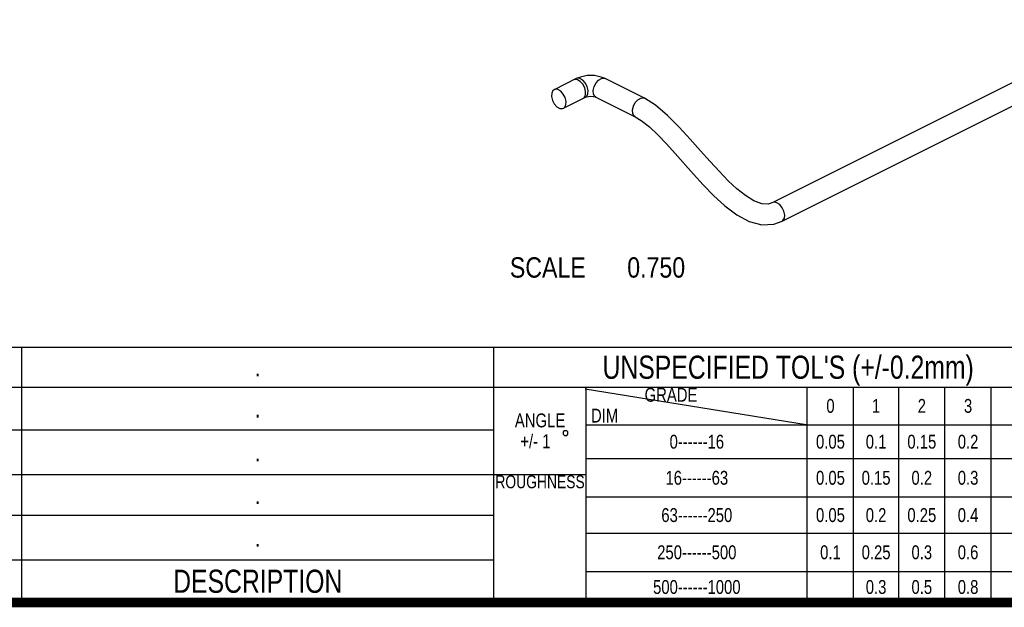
# Paper-space layout '005_EXP_CORICANT_PE_DRAWING_3_2' of a CAD drawing. Header units: millimetres. Extents: x 6 to 413, y 7 to 290.
# Tile 13 of 32: x 152 to 259, y 7 to 70. Entities that reach past the tile are written whole.
import ezdxf
from ezdxf.enums import TextEntityAlignment as Align

# ---------------------------------------------------------------- set-up
doc = ezdxf.new("R2010")
doc.units = ezdxf.units.MM
doc.header["$LTSCALE"] = 23.1
doc.layers.get('0').update_dxf_attribs({"linetype": 'CONTINUOUS'})
doc.layers.add('CABLE_RJ_LR_BL393', color=7, linetype='CONTINUOUS')
doc.layers.add('TABLE_BL4', color=7, linetype='CONTINUOUS')
doc.styles.get("Standard").update_dxf_attribs({"font": 'txt', "width": 0.85})
doc.styles.add('TEXTSTYLE_5', font='txt', dxfattribs={"width": 0.8})

# ---------------------------------------------------------------- blocks, each defined once
blk = doc.blocks.new('TABLE_BL4', base_point=(196.69, 21))
at = {"layer": 'TABLE_BL4', "color": 7, "linetype": 'Continuous'}
for p, q in [((126.07, 34.79), (267.32, 34.79)), ((152.69, 7.21), (152.69, 34.79)), ((203.69, 7.21), (203.69, 34.79)), ((126.07, 30.49), (267.32, 30.49)), ((213.69, 7.21), (213.69, 30.49)), ((237.57, 7.21), (237.57, 30.49)), ((242.57, 7.21), (242.57, 30.49)), ((247.44, 7.21), (247.44, 30.49)), ((252.44, 7.21), (252.44, 30.49)), ((257.44, 7.21), (257.44, 30.49)), ((146.07, 25.88), (203.69, 25.88)), ((213.69, 26.43), (267.32, 26.43)), ((213.69, 22.76), (267.32, 22.76)), ((146.07, 21.04), (213.69, 21.04)), ((213.69, 18.62), (267.32, 18.62)), ((146.07, 16.66), (203.69, 16.66)), ((213.69, 14.71), (267.32, 14.71)), ((146.07, 11.82), (203.69, 11.82)), ((213.69, 10.57), (267.32, 10.57)), ((126.07, 7.21), (267.32, 7.21))]:
    blk.add_line(p, q, dxfattribs=at)
blk.add_lwpolyline([(211.19, 25.64), (211.19, 25.39), (211.32, 25.26), (211.57, 25.26), (211.69, 25.39), (211.69, 25.64), (211.57, 25.76), (211.32, 25.76), (211.19, 25.64)], dxfattribs=at)
at = {"layer": 'TABLE_BL4', "color": 7, "linetype": 'Continuous', "style": 'TEXTSTYLE_5', "width": 0.8}
for s, height, p in [("UNSPECIFIED TOL'S (+/-0.2mm)", 2.5, (235.5, 31.39)), ('.', 2, (178.19, 31.64)), ('0', 1.5, (240.07, 27.71)), ('1', 1.5, (245, 27.71)), ('2', 1.5, (249.94, 27.71)), ('3', 1.5, (254.94, 27.71)), ('ANGLE', 1.5, (208.69, 26.14)), ('.', 2, (178.19, 27.19)), ('+/- 1', 1.5, (208.19, 23.89)), ('0------16', 1.5, (225.63, 23.84)), ('0.05', 1.5, (240.07, 23.84)), ('0.1', 1.5, (245, 23.84)), ('0.15', 1.5, (249.94, 23.84)), ('0.2', 1.5, (254.94, 23.84)), ('.', 2, (178.19, 22.46)), ('16------63', 1.5, (225.63, 19.94)), ('0.05', 1.5, (240.07, 19.94)), ('0.15', 1.5, (245, 19.94)), ('0.2', 1.5, (249.94, 19.94)), ('0.3', 1.5, (254.94, 19.94)), ('ROUGHNESS', 1.4, (208.69, 19.56)), ('.', 2, (178.19, 17.85)), ('63------250', 1.5, (225.63, 15.91)), ('0.05', 1.5, (240.07, 15.91)), ('0.2', 1.5, (245, 15.91)), ('0.25', 1.5, (249.94, 15.91)), ('0.4', 1.5, (254.94, 15.91)), ('.', 2, (178.19, 13.24)), ('250------500', 1.5, (225.63, 11.89)), ('0.1', 1.5, (240.07, 11.89)), ('0.25', 1.5, (245, 11.89)), ('0.3', 1.5, (249.94, 11.89)), ('0.6', 1.5, (254.94, 11.89)), ('DESCRIPTION', 2.5, (178.19, 8.26)), ('500------1000', 1.5, (225.63, 8.14)), ('0.3', 1.5, (245, 8.14)), ('0.5', 1.5, (249.94, 8.14)), ('0.8', 1.5, (254.94, 8.14))]:
    blk.add_text(s, height=height, dxfattribs=at).set_placement(p, align=Align.CENTER)
for s, p in [('              GRADE', (213.75, 28.91)), (' DIM', (213.75, 26.66))]:
    blk.add_text(s, height=1.5, dxfattribs=at).set_placement(p)
blk = doc.blocks.new('CABLE_RJ_LR_BL393', base_point=(278.28, 84.9))
at = {"layer": 'CABLE_RJ_LR_BL393', "color": 7, "linetype": 'Continuous'}
for p, q in [((340.96, 103.99), (233.83, 50.43)), ((234.84, 48.42), (341.97, 101.98)), ((212.6, 63.83), (210.21, 62.63)), ((219.97, 61.71), (215.73, 63.83)), ((211.22, 60.62), (213.6, 61.82)), ((213.34, 61.68), (213.47, 61.78)), ((213.47, 61.78), (213.61, 62.06)), ((214.72, 61.82), (218.96, 59.69)), ((233.84, 50.43), (233.83, 50.43))]:
    blk.add_line(p, q, dxfattribs=at)
for points in [[(215.73, 63.83), (215.3, 64), (214.56, 64.15), (213.79, 64.15), (213.05, 64), (212.6, 63.83)], [(213.58, 63.36), (213.3, 63.66), (212.99, 63.84), (212.7, 63.86), (212.6, 63.83)], [(214.74, 63.36), (215.02, 63.66), (215.33, 63.84), (215.62, 63.86), (215.73, 63.83)], [(212.73, 63.71), (212.43, 63.73), (212.33, 63.7)], [(213.32, 63.22), (213.04, 63.53), (212.73, 63.71)], [(213.61, 62.06), (213.62, 62.43), (213.52, 62.84), (213.32, 63.22)], [(213.6, 61.82), (213.74, 61.92), (213.87, 62.19), (213.89, 62.56), (213.79, 62.97), (213.58, 63.36)], [(214.72, 61.82), (214.59, 61.92), (214.45, 62.19), (214.43, 62.56), (214.54, 62.97), (214.74, 63.36)], [(210.21, 62.63), (210.08, 62.53), (209.95, 62.26), (209.93, 61.89), (210.03, 61.48), (210.23, 61.09)], [(211.2, 62.16), (210.92, 62.47), (210.61, 62.65), (210.31, 62.67), (210.21, 62.63)], [(211.22, 60.62), (211.35, 60.72), (211.48, 61), (211.5, 61.37), (211.4, 61.78), (211.2, 62.16)], [(213.6, 61.82), (213.71, 61.86), (213.91, 61.9), (214.17, 61.92), (214.43, 61.9), (214.63, 61.85), (214.72, 61.82)], [(218.98, 61.24), (219.26, 61.54), (219.57, 61.72), (219.87, 61.74), (219.97, 61.71)], [(233.84, 50.43), (233.34, 50.27), (232.64, 50.31), (231.79, 50.63), (230.89, 51.18), (229.97, 51.91), (229.03, 52.79), (228.07, 53.78), (227.07, 54.86), (226.03, 56.04), (224.92, 57.3), (223.74, 58.59), (222.48, 59.85), (221.15, 60.97), (219.97, 61.71)], [(210.23, 61.09), (210.51, 60.79), (210.82, 60.61), (211.12, 60.59), (211.22, 60.62)], [(218.96, 59.69), (218.83, 59.79), (218.7, 60.07), (218.68, 60.44), (218.78, 60.85), (218.98, 61.24)], [(218.96, 59.69), (219.62, 59.29), (220.5, 58.61), (221.41, 57.75), (222.34, 56.79), (223.28, 55.75), (225.26, 53.51)], [(225.26, 53.51), (226.32, 52.35), (227.45, 51.19), (228.66, 50.07), (229.96, 49.1), (231.3, 48.38), (232.66, 48.03), (233.96, 48.1), (234.84, 48.42)], [(235.13, 49.08), (235.05, 49.49), (234.87, 49.88), (234.6, 50.21), (234.29, 50.42), (233.99, 50.47), (233.84, 50.43)], [(234.84, 48.42), (234.93, 48.48), (235.09, 48.73), (235.13, 49.08)]]:
    blk.add_lwpolyline(points, dxfattribs=at)

psp = doc.layouts.new('005_EXP_CORICANT_PE_DRAWING_3_2')

# ---------------------------------------------------------------- linework, layer by layer
at = {"color": 7, "linetype": 'Continuous'}
psp.add_line((213.58, 30.29), (237.46, 26.45), dxfattribs=at)
at = {"color": 7, "linetype": 'Continuous', "const_width": 1.03}
psp.add_lwpolyline([(6.69, 7.21), (412.69, 7.21)], dxfattribs=at)

# ---------------------------------------------------------------- block references
at = {"layer": 'CABLE_RJ_LR_BL393'}
psp.add_blockref('CABLE_RJ_LR_BL393', (278.28, 84.9), dxfattribs=at)
at = {"layer": 'TABLE_BL4'}
psp.add_blockref('TABLE_BL4', (196.69, 21), dxfattribs=at)

# ---------------------------------------------------------------- texts
at = {"color": 2, "linetype": 'Continuous', "width": 0.85}
for s, p in [('SCALE  ', (215.02, 42.32)), ('0.750', (224.37, 42.32))]:
    psp.add_text(s, height=2.2, dxfattribs=at).set_placement(p, align=Align.RIGHT)

doc.saveas('drawing.dxf')
